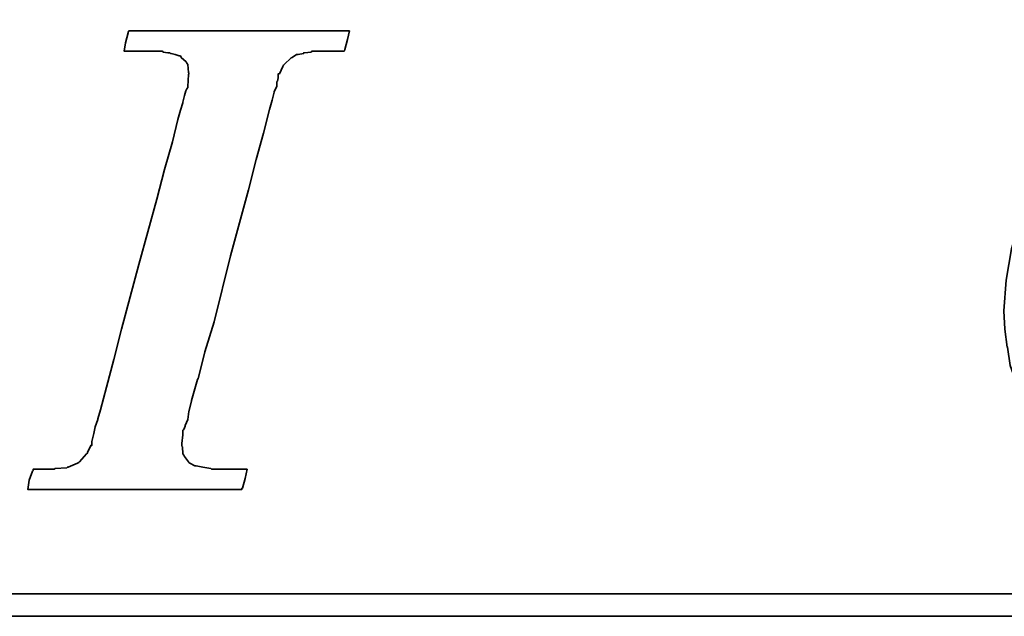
# Model space of a CAD drawing. Extents: x -276 to -48, y 63 to 198.
# Tile 31 of 48: x -106.23 to -102.71, y 124.05 to 126.18. Entities that reach past the tile are written whole.
import ezdxf

# ---------------------------------------------------------------- set-up
doc = ezdxf.new("R2010")
doc.units = 0
doc.header["$LTSCALE"] = 3
doc.header["$MEASUREMENT"] = 0
doc.layers.add('DIM', color=4, linetype='Continuous')
doc.layers.add('layer 1', color=7, linetype='Continuous')

# ---------------------------------------------------------------- blocks, each defined once
blk = doc.blocks.new('TBI MOTION logo(完整正式版)')
at = {"layer": 'layer 1', "color": 22, "lineweight": 35}
for points, knots in [([(-11.34375, -6.98375), (-11.34375, -6.98375), (-10.91375, -7.43875), (-10.91375, -7.43875), (-10.91375, -7.43875), (-10.91375, -7.43875), (-10.38625, -7.87125), (-10.38625, -7.87125), (-10.38625, -7.87125), (-10.38625, -7.87125), (-9.81125, -8.20375), (-9.81125, -8.20375), (-9.81125, -8.20375), (-9.81125, -8.20375), (-9.21125, -8.51875), (-9.21125, -8.51875), (-9.21125, -8.51875), (-9.21125, -8.51875), (-8.51625, -8.75875), (-8.51625, -8.75875), (-8.51625, -8.75875), (-8.51625, -8.75875), (-7.77125, -8.90375), (-7.77125, -8.90375), (-7.77125, -8.90375), (-7.77125, -8.90375), (-6.97875, -8.99875), (-6.97875, -8.99875), (-6.97875, -8.99875), (-6.97875, -8.99875), (-6.14125, -9.02375), (-6.14125, -9.02375), (-6.14125, -9.02375), (-6.14125, -9.02375), (-5.37125, -8.99875), (-5.37125, -8.99875), (-5.37125, -8.99875), (-5.37125, -8.99875), (-4.65375, -8.94875), (-4.65375, -8.94875), (-4.65375, -8.94875), (-4.65375, -8.94875), (-3.93375, -8.80625), (-3.93375, -8.80625), (-3.93375, -8.80625), (-3.93375, -8.80625), (-3.21375, -8.66375), (-3.21375, -8.66375), (-3.21375, -8.66375), (-3.21375, -8.66375), (-2.49375, -8.39875), (-2.49375, -8.39875), (-2.49375, -8.39875), (-2.49375, -8.39875), (-1.79875, -8.13375), (-1.79875, -8.13375), (-1.79875, -8.13375), (-1.79875, -8.13375), (-1.17375, -7.84375), (-1.17375, -7.84375), (-1.17375, -7.84375), (-1.17375, -7.84375), (-0.52375, -7.46375), (-0.52375, -7.46375), (-0.52375, -7.46375), (-0.52375, -7.46375), (0.10124, -7.07875), (0.10124, -7.07875), (0.10124, -7.07875), (0.10124, -7.07875), (0.67625, -6.62375), (0.67625, -6.62375), (0.67625, -6.62375), (0.67625, -6.62375), (1.24874, -6.14375), (1.24874, -6.14375), (1.24874, -6.14375), (1.24874, -6.14375), (1.72874, -5.64125), (1.72874, -5.64125), (1.72874, -5.64125), (1.72874, -5.64125), (2.18624, -5.06375), (2.18624, -5.06375), (2.18624, -5.06375), (2.18624, -5.06375), (2.61625, -4.48874), (2.61625, -4.48874), (2.61625, -4.48874), (2.61625, -4.48874), (3.00125, -3.83874), (3.00125, -3.83874), (3.00125, -3.83874), (3.00125, -3.83874), (3.36124, -3.21374), (3.36124, -3.21374), (3.36124, -3.21374), (3.36124, -3.21374), (3.84374, -1.99125), (3.84374, -1.99125), (3.84374, -1.99125), (3.84374, -1.99125), (4.22625, -0.81875), (4.22625, -0.81875), (4.22625, -0.81875), (4.22625, -0.81875), (4.39125, 0.45624), (4.39125, 0.45624), (4.39125, 0.45624), (4.39125, 0.45624), (4.48874, 1.70124), (4.48874, 1.70124), (4.48874, 1.70124), (4.48874, 1.70124), (4.43874, 2.44625), (4.43874, 2.44625), (4.43874, 2.44625), (4.43874, 2.44625), (4.36874, 3.14125), (4.36874, 3.14125), (4.36874, 3.14125), (4.36874, 3.14125), (4.25125, 3.81125), (4.25125, 3.81125), (4.25125, 3.81125), (4.25125, 3.81125), (4.03124, 4.41125), (4.03124, 4.41125), (4.03124, 4.41125), (4.03124, 4.41125), (3.74374, 5.01125), (3.74374, 5.01125), (3.74374, 5.01125), (3.74374, 5.01125), (3.43124, 5.58875), (3.43124, 5.58875), (3.43124, 5.58875), (3.43124, 5.58875), (3.02625, 6.09125), (3.02625, 6.09125), (3.02625, 6.09125), (3.02625, 6.09125), (2.59374, 6.54875), (2.59374, 6.54875), (2.59374, 6.54875), (2.59374, 6.54875), (2.09124, 6.98125), (2.09124, 6.98125), (2.09124, 6.98125), (2.09124, 6.98125), (1.56124, 7.36625), (1.56124, 7.36625), (1.56124, 7.36625), (1.56124, 7.36625), (0.98624, 7.67625), (0.98624, 7.67625), (0.98624, 7.67625), (0.98624, 7.67625), (0.38624, 7.96375), (0.38624, 7.96375), (0.38624, 7.96375), (0.38624, 7.96375), (-0.25875, 8.15625), (-0.25875, 8.15625), (-0.25875, 8.15625), (-0.25875, 8.15625), (-0.98125, 8.30125), (-0.98125, 8.30125), (-0.98125, 8.30125), (-0.98125, 8.30125), (-1.70124, 8.37125), (-1.70124, 8.37125), (-1.70124, 8.37125), (-1.70124, 8.37125), (-2.49375, 8.39624), (-2.49375, 8.39624), (-2.49375, 8.39624), (-2.49375, 8.39624), (-3.28625, 8.37125), (-3.28625, 8.37125), (-3.28625, 8.37125), (-3.28625, 8.37125), (-4.05125, 8.32125), (-4.05125, 8.32125), (-4.05125, 8.32125), (-4.05125, 8.32125), (-4.77375, 8.18125), (-4.77375, 8.18125), (-4.77375, 8.18125), (-4.77375, 8.18125), (-5.51625, 7.96375), (-5.51625, 7.96375), (-5.51625, 7.96375), (-5.51625, 7.96375), (-6.21125, 7.72625), (-6.21125, 7.72625), (-6.21125, 7.72625), (-6.21125, 7.72625), (-6.92875, 7.43625), (-6.92875, 7.43625), (-6.92875, 7.43625), (-6.92875, 7.43625), (-7.57875, 7.10125), (-7.57875, 7.10125), (-7.57875, 7.10125), (-7.57875, 7.10125), (-8.24875, 6.69125), (-8.24875, 6.69125), (-8.24875, 6.69125), (-8.24875, 6.69125), (-8.84875, 6.26125), (-8.84875, 6.26125), (-8.84875, 6.26125), (-8.84875, 6.26125), (-9.42625, 5.78125), (-9.42625, 5.78125), (-9.42625, 5.78125), (-9.42625, 5.78125), (-9.95375, 5.30125), (-9.95375, 5.30125), (-9.95375, 5.30125), (-9.95375, 5.30125), (-10.43375, 4.79624), (-10.43375, 4.79624), (-10.43375, 4.79624), (-10.43375, 4.79624), (-10.88875, 4.22125), (-10.88875, 4.22125), (-10.88875, 4.22125), (-10.88875, 4.22125), (-11.29875, 3.69375), (-11.29875, 3.69375), (-11.29875, 3.69375), (-11.29875, 3.69375), (-11.63375, 3.09125), (-11.63375, 3.09125), (-11.63375, 3.09125), (-11.63375, 3.09125), (-11.91875, 2.49625), (-11.91875, 2.49625), (-11.91875, 2.49625), (-11.91875, 2.49625), (-12.44875, 1.24625), (-12.44875, 1.24625), (-12.44875, 1.24625), (-12.44875, 1.24625), (-12.80875, 0.06874), (-12.80875, 0.06874), (-12.80875, 0.06874), (-12.80875, 0.06874), (-12.99875, -1.07875), (-12.99875, -1.07875), (-12.99875, -1.07875), (-12.99875, -1.07875), (-13.09375, -2.18375), (-13.09375, -2.18375), (-13.09375, -2.18375), (-13.09375, -2.18375), (-13.04875, -2.85375), (-13.04875, -2.85375), (-13.04875, -2.85375), (-13.04875, -2.85375), (-12.97375, -3.50375), (-12.97375, -3.50375), (-12.97375, -3.50375), (-12.97375, -3.50375), (-12.95375, -3.50375), (-12.95375, -3.50375), (-12.95375, -3.50375), (-12.95375, -3.50375), (-12.85375, -4.17375), (-12.85375, -4.17375), (-12.85375, -4.17375), (-12.85375, -4.17375), (-12.63875, -4.77624), (-12.63875, -4.77624), (-12.63875, -4.77624), (-12.63875, -4.77624), (-12.39875, -5.35125), (-12.39875, -5.35125), (-12.39875, -5.35125), (-12.39875, -5.35125), (-12.11375, -5.92875), (-12.11375, -5.92875), (-12.11375, -5.92875), (-12.11375, -5.92875), (-11.75375, -6.45375), (-11.75375, -6.45375), (-11.75375, -6.45375), (-11.75375, -6.45375), (-11.34375, -6.98375), (-11.34375, -6.98375)], [0, 0, 0, 0, 0.01369863, 0.01369863, 0.01369863, 0.01369863, 0.02739726, 0.02739726, 0.02739726, 0.02739726, 0.04109589, 0.04109589, 0.04109589, 0.04109589, 0.05479452, 0.05479452, 0.05479452, 0.05479452, 0.06849315, 0.06849315, 0.06849315, 0.06849315, 0.08219178, 0.08219178, 0.08219178, 0.08219178, 0.09589041, 0.09589041, 0.09589041, 0.09589041, 0.10958904, 0.10958904, 0.10958904, 0.10958904, 0.12328767, 0.12328767, 0.12328767, 0.12328767, 0.1369863, 0.1369863, 0.1369863, 0.1369863, 0.15068493, 0.15068493, 0.15068493, 0.15068493, 0.16438356, 0.16438356, 0.16438356, 0.16438356, 0.17808219, 0.17808219, 0.17808219, 0.17808219, 0.19178082, 0.19178082, 0.19178082, 0.19178082, 0.20547945, 0.20547945, 0.20547945, 0.20547945, 0.21917808, 0.21917808, 0.21917808, 0.21917808, 0.23287671, 0.23287671, 0.23287671, 0.23287671, 0.24657534, 0.24657534, 0.24657534, 0.24657534, 0.26027397, 0.26027397, 0.26027397, 0.26027397, 0.2739726, 0.2739726, 0.2739726, 0.2739726, 0.28767123, 0.28767123, 0.28767123, 0.28767123, 0.30136986, 0.30136986, 0.30136986, 0.30136986, 0.31506849, 0.31506849, 0.31506849, 0.31506849, 0.32876712, 0.32876712, 0.32876712, 0.32876712, 0.34246575, 0.34246575, 0.34246575, 0.34246575, 0.35616438, 0.35616438, 0.35616438, 0.35616438, 0.36986301, 0.36986301, 0.36986301, 0.36986301, 0.38356164, 0.38356164, 0.38356164, 0.38356164, 0.39726027, 0.39726027, 0.39726027, 0.39726027, 0.4109589, 0.4109589, 0.4109589, 0.4109589, 0.42465753, 0.42465753, 0.42465753, 0.42465753, 0.43835616, 0.43835616, 0.43835616, 0.43835616, 0.45205479, 0.45205479, 0.45205479, 0.45205479, 0.46575342, 0.46575342, 0.46575342, 0.46575342, 0.47945205, 0.47945205, 0.47945205, 0.47945205, 0.49315068, 0.49315068, 0.49315068, 0.49315068, 0.50684932, 0.50684932, 0.50684932, 0.50684932, 0.52054795, 0.52054795, 0.52054795, 0.52054795, 0.53424658, 0.53424658, 0.53424658, 0.53424658, 0.54794521, 0.54794521, 0.54794521, 0.54794521, 0.56164384, 0.56164384, 0.56164384, 0.56164384, 0.57534247, 0.57534247, 0.57534247, 0.57534247, 0.5890411, 0.5890411, 0.5890411, 0.5890411, 0.60273973, 0.60273973, 0.60273973, 0.60273973, 0.61643836, 0.61643836, 0.61643836, 0.61643836, 0.63013699, 0.63013699, 0.63013699, 0.63013699, 0.64383562, 0.64383562, 0.64383562, 0.64383562, 0.65753425, 0.65753425, 0.65753425, 0.65753425, 0.67123288, 0.67123288, 0.67123288, 0.67123288, 0.68493151, 0.68493151, 0.68493151, 0.68493151, 0.69863014, 0.69863014, 0.69863014, 0.69863014, 0.71232877, 0.71232877, 0.71232877, 0.71232877, 0.7260274, 0.7260274, 0.7260274, 0.7260274, 0.73972603, 0.73972603, 0.73972603, 0.73972603, 0.75342466, 0.75342466, 0.75342466, 0.75342466, 0.76712329, 0.76712329, 0.76712329, 0.76712329, 0.78082192, 0.78082192, 0.78082192, 0.78082192, 0.79452055, 0.79452055, 0.79452055, 0.79452055, 0.80821918, 0.80821918, 0.80821918, 0.80821918, 0.82191781, 0.82191781, 0.82191781, 0.82191781, 0.83561644, 0.83561644, 0.83561644, 0.83561644, 0.84931507, 0.84931507, 0.84931507, 0.84931507, 0.8630137, 0.8630137, 0.8630137, 0.8630137, 0.87671233, 0.87671233, 0.87671233, 0.87671233, 0.89041096, 0.89041096, 0.89041096, 0.89041096, 0.90410959, 0.90410959, 0.90410959, 0.90410959, 0.91780822, 0.91780822, 0.91780822, 0.91780822, 0.93150685, 0.93150685, 0.93150685, 0.93150685, 0.94520548, 0.94520548, 0.94520548, 0.94520548, 0.95890411, 0.95890411, 0.95890411, 0.95890411, 0.97260274, 0.97260274, 0.97260274, 0.97260274, 0.98630137, 0.98630137, 0.98630137, 0.98630137, 1, 1, 1, 1]), ([(-40.59125, -7.94375), (-40.59125, -7.94375), (-40.97375, -7.94375), (-40.97375, -7.94375), (-40.97375, -7.94375), (-40.97375, -7.94375), (-41.38125, -7.94375), (-41.38125, -7.94375), (-41.38125, -7.94375), (-41.38125, -7.94375), (-41.54875, -7.94375), (-41.54875, -7.94375), (-41.54875, -7.94375), (-41.54875, -7.94375), (-41.59875, -7.94375), (-41.59875, -7.94375), (-41.59875, -7.94375), (-41.59875, -7.94375), (-41.88375, -7.94375), (-41.88375, -7.94375), (-41.88375, -7.94375), (-41.88375, -7.94375), (-41.90875, -7.91875), (-41.90875, -7.91875), (-41.90875, -7.91875), (-41.90875, -7.91875), (-42.19875, -7.87125), (-42.19875, -7.87125), (-42.19875, -7.87125), (-42.19875, -7.87125), (-42.43875, -7.82375), (-42.43875, -7.82375), (-42.43875, -7.82375), (-42.43875, -7.82375), (-42.45875, -7.82375), (-42.45875, -7.82375), (-42.45875, -7.82375), (-42.45875, -7.82375), (-42.48625, -7.82375), (-42.48625, -7.82375), (-42.48625, -7.82375), (-42.48625, -7.82375), (-42.67625, -7.72375), (-42.67625, -7.72375), (-42.67625, -7.72375), (-42.67625, -7.72375), (-42.70125, -7.70375), (-42.70125, -7.70375), (-42.70125, -7.70375), (-42.70125, -7.70375), (-42.72375, -7.67875), (-42.72375, -7.67875), (-42.72375, -7.67875), (-42.72375, -7.67875), (-42.86875, -7.48875), (-42.86875, -7.48875), (-42.86875, -7.48875), (-42.86875, -7.48875), (-42.89375, -7.43875), (-42.89375, -7.43875), (-42.89375, -7.43875), (-42.89375, -7.43875), (-42.91875, -7.38875), (-42.91875, -7.38875), (-42.91875, -7.38875), (-42.91875, -7.38875), (-42.93875, -7.12875), (-42.93875, -7.12875), (-42.93875, -7.12875), (-42.93875, -7.12875), (-42.96375, -7.10375), (-42.96375, -7.10375), (-42.96375, -7.10375), (-42.96375, -7.10375), (-42.96375, -7.05375), (-42.96375, -7.05375), (-42.96375, -7.05375), (-42.96375, -7.05375), (-42.96375, -7.00875), (-42.96375, -7.00875), (-42.96375, -7.00875), (-42.96375, -7.00875), (-42.91875, -6.69625), (-42.91875, -6.69625), (-42.91875, -6.69625), (-42.91875, -6.69625), (-42.91875, -6.62375), (-42.91875, -6.62375), (-42.91875, -6.62375), (-42.91875, -6.62375), (-42.91875, -6.59625), (-42.91875, -6.59625), (-42.91875, -6.59625), (-42.91875, -6.59625), (-42.91875, -6.57375), (-42.91875, -6.57375), (-42.91875, -6.57375), (-42.91875, -6.57375), (-42.91875, -6.52875), (-42.91875, -6.52875), (-42.91875, -6.52875), (-42.91875, -6.52875), (-42.89375, -6.50375), (-42.89375, -6.50375), (-42.89375, -6.50375), (-42.89375, -6.50375), (-42.84375, -6.38375), (-42.84375, -6.38375), (-42.84375, -6.38375), (-42.84375, -6.38375), (-42.84375, -6.35875), (-42.84375, -6.35875), (-42.84375, -6.35875), (-42.84375, -6.35875), (-42.74625, -6.14375), (-42.74625, -6.14375), (-42.74625, -6.14375), (-42.74625, -6.14375), (-42.70125, -5.85375), (-42.70125, -5.85375), (-42.70125, -5.85375), (-42.70125, -5.85375), (-42.60375, -5.47125), (-42.60375, -5.47125), (-42.60375, -5.47125), (-42.60375, -5.47125), (-42.60375, -5.44875), (-42.60375, -5.44875), (-42.60375, -5.44875), (-42.60375, -5.44875), (-42.38875, -4.67875), (-42.38875, -4.67875), (-42.38875, -4.67875), (-42.38875, -4.67875), (-42.36375, -4.65375), (-42.36375, -4.65375), (-42.36375, -4.65375), (-42.36375, -4.65375), (-42.12375, -3.69625), (-42.12375, -3.69625), (-42.12375, -3.69625), (-42.12375, -3.69625), (-42.12375, -3.67374), (-42.12375, -3.67374), (-42.12375, -3.67374), (-42.12375, -3.67374), (-41.78875, -2.59374), (-41.78875, -2.59374), (-41.78875, -2.59374), (-41.78875, -2.59374), (-41.18875, -0.19375), (-41.18875, -0.19375), (-41.18875, -0.19375), (-41.18875, -0.19375), (-40.54375, 2.20624), (-40.54375, 2.20624), (-40.54375, 2.20624), (-40.54375, 2.20624), (-40.25375, 3.30875), (-40.25375, 3.30875), (-40.25375, 3.30875), (-40.25375, 3.30875), (-39.98875, 4.27125), (-39.98875, 4.27125), (-39.98875, 4.27125), (-39.98875, 4.27125), (-39.77375, 5.13125), (-39.77375, 5.13125), (-39.77375, 5.13125), (-39.77375, 5.13125), (-39.67875, 5.47125), (-39.67875, 5.47125), (-39.67875, 5.47125), (-39.67875, 5.47125), (-39.60375, 5.75625), (-39.60375, 5.75625), (-39.60375, 5.75625), (-39.60375, 5.75625), (-39.60375, 5.78125), (-39.60375, 5.78125), (-39.60375, 5.78125), (-39.60375, 5.78125), (-39.50875, 5.97125), (-39.50875, 5.97125), (-39.50875, 5.97125), (-39.50875, 5.97125), (-39.50875, 6.13875), (-39.50875, 6.13875), (-39.50875, 6.13875), (-39.50875, 6.13875), (-39.48625, 6.16625), (-39.48625, 6.16625), (-39.48625, 6.16625), (-39.48625, 6.16625), (-39.46125, 6.28625), (-39.46125, 6.28625), (-39.46125, 6.28625), (-39.46125, 6.28625), (-39.46125, 6.42625), (-39.46125, 6.42625), (-39.46125, 6.42625), (-39.46125, 6.42625), (-39.41375, 6.42625), (-39.41375, 6.42625), (-39.41375, 6.42625), (-39.41375, 6.42625), (-39.29375, 6.69125), (-39.29375, 6.69125), (-39.29375, 6.69125), (-39.29375, 6.69125), (-39.26875, 6.74125), (-39.26875, 6.74125), (-39.26875, 6.74125), (-39.26875, 6.74125), (-39.24375, 6.76625), (-39.24375, 6.76625), (-39.24375, 6.76625), (-39.24375, 6.76625), (-38.98375, 7.00624), (-38.98375, 7.00624), (-38.98375, 7.00624), (-38.98375, 7.00624), (-38.95625, 7.02624), (-38.95625, 7.02624), (-38.95625, 7.02624), (-38.95625, 7.02624), (-38.78875, 7.12624), (-38.78875, 7.12624), (-38.78875, 7.12624), (-38.78875, 7.12624), (-38.76375, 7.12624), (-38.76375, 7.12624), (-38.76375, 7.12624), (-38.76375, 7.12624), (-38.74375, 7.12624), (-38.74375, 7.12624), (-38.74375, 7.12624), (-38.74375, 7.12624), (-38.52875, 7.17125), (-38.52875, 7.17125), (-38.52875, 7.17125), (-38.52875, 7.17125), (-38.52875, 7.19624), (-38.52875, 7.19624), (-38.52875, 7.19624), (-38.52875, 7.19624), (-38.50375, 7.19624), (-38.50375, 7.19624), (-38.50375, 7.19624), (-38.50375, 7.19624), (-38.26125, 7.21875), (-38.26125, 7.21875), (-38.26125, 7.21875), (-38.26125, 7.21875), (-38.23875, 7.24624), (-38.23875, 7.24624), (-38.23875, 7.24624), (-38.23875, 7.24624), (-38.21625, 7.24624), (-38.21625, 7.24624), (-38.21625, 7.24624), (-38.21625, 7.24624), (-38.18875, 7.24624), (-38.18875, 7.24624), (-38.18875, 7.24624), (-38.18875, 7.24624), (-37.90375, 7.24624), (-37.90375, 7.24624), (-37.90375, 7.24624), (-37.90375, 7.24624), (-37.85375, 7.24624), (-37.85375, 7.24624), (-37.85375, 7.24624), (-37.85375, 7.24624), (-37.75875, 7.24624), (-37.75875, 7.24624), (-37.75875, 7.24624), (-37.75875, 7.24624), (-37.42375, 7.24624), (-37.42375, 7.24624), (-37.42375, 7.24624), (-37.42375, 7.24624), (-37.08875, 7.24624), (-37.08875, 7.24624), (-37.08875, 7.24624), (-37.08875, 7.24624), (-37.06375, 7.24624), (-37.06375, 7.24624), (-37.06375, 7.24624), (-37.06375, 7.24624), (-37.06375, 7.26624), (-37.06375, 7.26624), (-37.06375, 7.26624), (-37.06375, 7.26624), (-37.03875, 7.29125), (-37.03875, 7.29125), (-37.03875, 7.29125), (-37.03875, 7.29125), (-37.03875, 7.31625), (-37.03875, 7.31625), (-37.03875, 7.31625), (-37.03875, 7.31625), (-36.94125, 7.67625), (-36.94125, 7.67625), (-36.94125, 7.67625), (-36.94125, 7.67625), (-36.86875, 7.98625), (-36.86875, 7.98625), (-36.86875, 7.98625), (-36.86875, 7.98625), (-36.98875, 7.98625), (-36.98875, 7.98625), (-36.98875, 7.98625), (-36.98875, 7.98625), (-37.42375, 7.98625), (-37.42375, 7.98625), (-37.42375, 7.98625), (-37.42375, 7.98625), (-37.94875, 7.98625), (-37.94875, 7.98625), (-37.94875, 7.98625), (-37.94875, 7.98625), (-38.57375, 7.98625), (-38.57375, 7.98625), (-38.57375, 7.98625), (-38.57375, 7.98625), (-39.29375, 7.98625), (-39.29375, 7.98625), (-39.29375, 7.98625), (-39.29375, 7.98625), (-40.82875, 7.98625), (-40.82875, 7.98625), (-40.82875, 7.98625), (-40.82875, 7.98625), (-42.36375, 7.98625), (-42.36375, 7.98625), (-42.36375, 7.98625), (-42.36375, 7.98625), (-43.08375, 7.98625), (-43.08375, 7.98625), (-43.08375, 7.98625), (-43.08375, 7.98625), (-43.70875, 7.98625), (-43.70875, 7.98625), (-43.70875, 7.98625), (-43.70875, 7.98625), (-44.23375, 7.98625), (-44.23375, 7.98625), (-44.23375, 7.98625), (-44.23375, 7.98625), (-44.66875, 7.98625), (-44.66875, 7.98625), (-44.66875, 7.98625), (-44.66875, 7.98625), (-44.88375, 7.98625), (-44.88375, 7.98625), (-44.88375, 7.98625), (-44.88375, 7.98625), (-44.90875, 7.94125), (-44.90875, 7.94125), (-44.90875, 7.94125), (-44.90875, 7.94125), (-44.90875, 7.91625), (-44.90875, 7.91625), (-44.90875, 7.91625), (-44.90875, 7.91625), (-45.00375, 7.55625), (-45.00375, 7.55625), (-45.00375, 7.55625), (-45.00375, 7.55625), (-45.05375, 7.24624), (-45.05375, 7.24624), (-45.05375, 7.24624), (-45.05375, 7.24624), (-44.61875, 7.24624), (-44.61875, 7.24624), (-44.61875, 7.24624), (-44.61875, 7.24624), (-44.11375, 7.24624), (-44.11375, 7.24624), (-44.11375, 7.24624), (-44.11375, 7.24624), (-43.99375, 7.24624), (-43.99375, 7.24624), (-43.99375, 7.24624), (-43.99375, 7.24624), (-43.94625, 7.24624), (-43.94625, 7.24624), (-43.94625, 7.24624), (-43.94625, 7.24624), (-43.92374, 7.24624), (-43.92374, 7.24624), (-43.92374, 7.24624), (-43.92374, 7.24624), (-43.65875, 7.24624), (-43.65875, 7.24624), (-43.65875, 7.24624), (-43.65875, 7.24624), (-43.63875, 7.21875), (-43.63875, 7.21875), (-43.63875, 7.21875), (-43.63875, 7.21875), (-43.46875, 7.19624), (-43.46875, 7.19624), (-43.46875, 7.19624), (-43.46875, 7.19624), (-43.39875, 7.19624), (-43.39875, 7.19624), (-43.39875, 7.19624), (-43.39875, 7.19624), (-43.37125, 7.17125), (-43.37125, 7.17125), (-43.37125, 7.17125), (-43.37125, 7.17125), (-43.34875, 7.17125), (-43.34875, 7.17125), (-43.34875, 7.17125), (-43.34875, 7.17125), (-43.20375, 7.12624), (-43.20375, 7.12624), (-43.20375, 7.12624), (-43.20375, 7.12624), (-43.05875, 7.07624), (-43.05875, 7.07624), (-43.05875, 7.07624), (-43.05875, 7.07624), (-43.01375, 7.07624), (-43.01375, 7.07624), (-43.01375, 7.07624), (-43.01375, 7.07624), (-42.98875, 7.02624), (-42.98875, 7.02624), (-42.98875, 7.02624), (-42.98875, 7.02624), (-42.79875, 6.86125), (-42.79875, 6.86125), (-42.79875, 6.86125), (-42.79875, 6.86125), (-42.77375, 6.81125), (-42.77375, 6.81125), (-42.77375, 6.81125), (-42.77375, 6.81125), (-42.74625, 6.76625), (-42.74625, 6.76625), (-42.74625, 6.76625), (-42.74625, 6.76625), (-42.72375, 6.47625), (-42.72375, 6.47625), (-42.72375, 6.47625), (-42.72375, 6.47625), (-42.70125, 6.45124), (-42.70125, 6.45124), (-42.70125, 6.45124), (-42.70125, 6.45124), (-42.70125, 6.42625), (-42.70125, 6.42625), (-42.70125, 6.42625), (-42.70125, 6.42625), (-42.72375, 6.40625), (-42.72375, 6.40625), (-42.72375, 6.40625), (-42.72375, 6.40625), (-42.74625, 5.97125), (-42.74625, 5.97125), (-42.74625, 5.97125), (-42.74625, 5.97125), (-42.74625, 5.94625), (-42.74625, 5.94625), (-42.74625, 5.94625), (-42.74625, 5.94625), (-42.74625, 5.92625), (-42.74625, 5.92625), (-42.74625, 5.92625), (-42.74625, 5.92625), (-42.77375, 5.87625), (-42.77375, 5.87625), (-42.77375, 5.87625), (-42.77375, 5.87625), (-42.81875, 5.80625), (-42.81875, 5.80625), (-42.81875, 5.80625), (-42.81875, 5.80625), (-42.86875, 5.63625), (-42.86875, 5.63625), (-42.86875, 5.63625), (-42.86875, 5.63625), (-42.91875, 5.39625), (-42.91875, 5.39625), (-42.91875, 5.39625), (-42.91875, 5.39625), (-42.91875, 5.37124), (-42.91875, 5.37124), (-42.91875, 5.37124), (-42.91875, 5.37124), (-43.01375, 5.10874), (-43.01375, 5.10874), (-43.01375, 5.10874), (-43.01375, 5.10874), (-43.10875, 4.77124), (-43.10875, 4.77124), (-43.10875, 4.77124), (-43.10875, 4.77124), (-43.29875, 3.95625), (-43.29875, 3.95625), (-43.29875, 3.95625), (-43.29875, 3.95625), (-43.58875, 2.95125), (-43.58875, 2.95125), (-43.58875, 2.95125), (-43.58875, 2.95125), (-43.87375, 1.87125), (-43.87375, 1.87125), (-43.87375, 1.87125), (-43.87375, 1.87125), (-44.52625, -0.50374), (-44.52625, -0.50374), (-44.52625, -0.50374), (-44.52625, -0.50374), (-45.14875, -2.85375), (-45.14875, -2.85375), (-45.14875, -2.85375), (-45.14875, -2.85375), (-45.43375, -3.95875), (-45.43375, -3.95875), (-45.43375, -3.95875), (-45.43375, -3.95875), (-45.69875, -4.96875), (-45.69875, -4.96875), (-45.69875, -4.96875), (-45.69875, -4.96875), (-45.91375, -5.78375), (-45.91375, -5.78375), (-45.91375, -5.78375), (-45.91375, -5.78375), (-46.01375, -6.11875), (-46.01375, -6.11875), (-46.01375, -6.11875), (-46.01375, -6.11875), (-46.01375, -6.14375), (-46.01375, -6.14375), (-46.01375, -6.14375), (-46.01375, -6.14375), (-46.10875, -6.40875), (-46.10875, -6.40875), (-46.10875, -6.40875), (-46.10875, -6.40875), (-46.15375, -6.64875), (-46.15375, -6.64875), (-46.15375, -6.64875), (-46.15375, -6.64875), (-46.20375, -6.83875), (-46.20375, -6.83875), (-46.20375, -6.83875), (-46.20375, -6.83875), (-46.22875, -6.93375), (-46.22875, -6.93375), (-46.22875, -6.93375), (-46.22875, -6.93375), (-46.22875, -7.07875), (-46.22875, -7.07875), (-46.22875, -7.07875), (-46.22875, -7.07875), (-46.27375, -7.07875), (-46.27375, -7.07875), (-46.27375, -7.07875), (-46.27375, -7.07875), (-46.39375, -7.34375), (-46.39375, -7.34375), (-46.39375, -7.34375), (-46.39375, -7.34375), (-46.39375, -7.36875), (-46.39375, -7.36875), (-46.39375, -7.36875), (-46.39375, -7.36875), (-46.42125, -7.38875), (-46.42125, -7.38875), (-46.42125, -7.38875), (-46.42125, -7.38875), (-46.68375, -7.67875), (-46.68375, -7.67875), (-46.68375, -7.67875), (-46.68375, -7.67875), (-46.70875, -7.70375), (-46.70875, -7.70375), (-46.70875, -7.70375), (-46.70875, -7.70375), (-46.75375, -7.72375), (-46.75375, -7.72375), (-46.75375, -7.72375), (-46.75375, -7.72375), (-47.08875, -7.87125), (-47.08875, -7.87125), (-47.08875, -7.87125), (-47.08875, -7.87125), (-47.11625, -7.87125), (-47.11625, -7.87125), (-47.11625, -7.87125), (-47.11625, -7.87125), (-47.13875, -7.89375), (-47.13875, -7.89375), (-47.13875, -7.89375), (-47.13875, -7.89375), (-47.56875, -7.91875), (-47.56875, -7.91875), (-47.56875, -7.91875), (-47.56875, -7.91875), (-47.59625, -7.94375), (-47.59625, -7.94375), (-47.59625, -7.94375), (-47.59625, -7.94375), (-47.64375, -7.94375), (-47.64375, -7.94375), (-47.64375, -7.94375), (-47.64375, -7.94375), (-47.73625, -7.94375), (-47.73625, -7.94375), (-47.73625, -7.94375), (-47.73625, -7.94375), (-48.07375, -7.94375), (-48.07375, -7.94375), (-48.07375, -7.94375), (-48.07375, -7.94375), (-48.36125, -7.94375), (-48.36125, -7.94375), (-48.36125, -7.94375), (-48.36125, -7.94375), (-48.36125, -7.96625), (-48.36125, -7.96625), (-48.36125, -7.96625), (-48.36125, -7.96625), (-48.36125, -7.99125), (-48.36125, -7.99125), (-48.36125, -7.99125), (-48.36125, -7.99125), (-48.38875, -8.01375), (-48.38875, -8.01375), (-48.38875, -8.01375), (-48.38875, -8.01375), (-48.50875, -8.34875), (-48.50875, -8.34875), (-48.50875, -8.34875), (-48.50875, -8.34875), (-48.55375, -8.68625), (-48.55375, -8.68625), (-48.55375, -8.68625), (-48.55375, -8.68625), (-48.45875, -8.68625), (-48.45875, -8.68625), (-48.45875, -8.68625), (-48.45875, -8.68625), (-48.07375, -8.68625), (-48.07375, -8.68625), (-48.07375, -8.68625), (-48.07375, -8.68625), (-47.52375, -8.68625), (-47.52375, -8.68625), (-47.52375, -8.68625), (-47.52375, -8.68625), (-46.92375, -8.68625), (-46.92375, -8.68625), (-46.92375, -8.68625), (-46.92375, -8.68625), (-46.25375, -8.68625), (-46.25375, -8.68625), (-46.25375, -8.68625), (-46.25375, -8.68625), (-46.20375, -8.68625), (-46.20375, -8.68625), (-46.20375, -8.68625), (-46.20375, -8.68625), (-44.71375, -8.68625), (-44.71375, -8.68625), (-44.71375, -8.68625), (-44.71375, -8.68625), (-43.22875, -8.68625), (-43.22875, -8.68625), (-43.22875, -8.68625), (-43.22875, -8.68625), (-42.55875, -8.68625), (-42.55875, -8.68625), (-42.55875, -8.68625), (-42.55875, -8.68625), (-42.50875, -8.68625), (-42.50875, -8.68625), (-42.50875, -8.68625), (-42.50875, -8.68625), (-41.93375, -8.68625), (-41.93375, -8.68625), (-41.93375, -8.68625), (-41.93375, -8.68625), (-41.38125, -8.68625), (-41.38125, -8.68625), (-41.38125, -8.68625), (-41.38125, -8.68625), (-40.97375, -8.68625), (-40.97375, -8.68625), (-40.97375, -8.68625), (-40.97375, -8.68625), (-40.78125, -8.68625), (-40.78125, -8.68625), (-40.78125, -8.68625), (-40.78125, -8.68625), (-40.78125, -8.63875), (-40.78125, -8.63875), (-40.78125, -8.63875), (-40.78125, -8.63875), (-40.75875, -8.63875), (-40.75875, -8.63875), (-40.75875, -8.63875), (-40.75875, -8.63875), (-40.66375, -8.27875), (-40.66375, -8.27875), (-40.66375, -8.27875), (-40.66375, -8.27875), (-40.59125, -7.94375), (-40.59125, -7.94375)], [0, 0, 0, 0, 0.00558659, 0.00558659, 0.00558659, 0.00558659, 0.01117318, 0.01117318, 0.01117318, 0.01117318, 0.01675978, 0.01675978, 0.01675978, 0.01675978, 0.02234637, 0.02234637, 0.02234637, 0.02234637, 0.02793296, 0.02793296, 0.02793296, 0.02793296, 0.03351955, 0.03351955, 0.03351955, 0.03351955, 0.03910615, 0.03910615, 0.03910615, 0.03910615, 0.04469274, 0.04469274, 0.04469274, 0.04469274, 0.05027933, 0.05027933, 0.05027933, 0.05027933, 0.05586592, 0.05586592, 0.05586592, 0.05586592, 0.06145251, 0.06145251, 0.06145251, 0.06145251, 0.06703911, 0.06703911, 0.06703911, 0.06703911, 0.0726257, 0.0726257, 0.0726257, 0.0726257, 0.07821229, 0.07821229, 0.07821229, 0.07821229, 0.08379888, 0.08379888, 0.08379888, 0.08379888, 0.08938547, 0.08938547, 0.08938547, 0.08938547, 0.09497207, 0.09497207, 0.09497207, 0.09497207, 0.10055866, 0.10055866, 0.10055866, 0.10055866, 0.10614525, 0.10614525, 0.10614525, 0.10614525, 0.11173184, 0.11173184, 0.11173184, 0.11173184, 0.11731844, 0.11731844, 0.11731844, 0.11731844, 0.12290503, 0.12290503, 0.12290503, 0.12290503, 0.12849162, 0.12849162, 0.12849162, 0.12849162, 0.13407821, 0.13407821, 0.13407821, 0.13407821, 0.1396648, 0.1396648, 0.1396648, 0.1396648, 0.1452514, 0.1452514, 0.1452514, 0.1452514, 0.15083799, 0.15083799, 0.15083799, 0.15083799, 0.15642458, 0.15642458, 0.15642458, 0.15642458, 0.16201117, 0.16201117, 0.16201117, 0.16201117, 0.16759777, 0.16759777, 0.16759777, 0.16759777, 0.17318436, 0.17318436, 0.17318436, 0.17318436, 0.17877095, 0.17877095, 0.17877095, 0.17877095, 0.18435754, 0.18435754, 0.18435754, 0.18435754, 0.18994413, 0.18994413, 0.18994413, 0.18994413, 0.19553073, 0.19553073, 0.19553073, 0.19553073, 0.20111732, 0.20111732, 0.20111732, 0.20111732, 0.20670391, 0.20670391, 0.20670391, 0.20670391, 0.2122905, 0.2122905, 0.2122905, 0.2122905, 0.21787709, 0.21787709, 0.21787709, 0.21787709, 0.22346369, 0.22346369, 0.22346369, 0.22346369, 0.22905028, 0.22905028, 0.22905028, 0.22905028, 0.23463687, 0.23463687, 0.23463687, 0.23463687, 0.24022346, 0.24022346, 0.24022346, 0.24022346, 0.24581006, 0.24581006, 0.24581006, 0.24581006, 0.25139665, 0.25139665, 0.25139665, 0.25139665, 0.25698324, 0.25698324, 0.25698324, 0.25698324, 0.26256983, 0.26256983, 0.26256983, 0.26256983, 0.26815642, 0.26815642, 0.26815642, 0.26815642, 0.27374302, 0.27374302, 0.27374302, 0.27374302, 0.27932961, 0.27932961, 0.27932961, 0.27932961, 0.2849162, 0.2849162, 0.2849162, 0.2849162, 0.29050279, 0.29050279, 0.29050279, 0.29050279, 0.29608939, 0.29608939, 0.29608939, 0.29608939, 0.30167598, 0.30167598, 0.30167598, 0.30167598, 0.30726257, 0.30726257, 0.30726257, 0.30726257, 0.31284916, 0.31284916, 0.31284916, 0.31284916, 0.31843575, 0.31843575, 0.31843575, 0.31843575, 0.32402235, 0.32402235, 0.32402235, 0.32402235, 0.32960894, 0.32960894, 0.32960894, 0.32960894, 0.33519553, 0.33519553, 0.33519553, 0.33519553, 0.34078212, 0.34078212, 0.34078212, 0.34078212, 0.34636872, 0.34636872, 0.34636872, 0.34636872, 0.35195531, 0.35195531, 0.35195531, 0.35195531, 0.3575419, 0.3575419, 0.3575419, 0.3575419, 0.36312849, 0.36312849, 0.36312849, 0.36312849, 0.36871508, 0.36871508, 0.36871508, 0.36871508, 0.37430168, 0.37430168, 0.37430168, 0.37430168, 0.37988827, 0.37988827, 0.37988827, 0.37988827, 0.38547486, 0.38547486, 0.38547486, 0.38547486, 0.39106145, 0.39106145, 0.39106145, 0.39106145, 0.39664804, 0.39664804, 0.39664804, 0.39664804, 0.40223464, 0.40223464, 0.40223464, 0.40223464, 0.40782123, 0.40782123, 0.40782123, 0.40782123, 0.41340782, 0.41340782, 0.41340782, 0.41340782, 0.41899441, 0.41899441, 0.41899441, 0.41899441, 0.42458101, 0.42458101, 0.42458101, 0.42458101, 0.4301676, 0.4301676, 0.4301676, 0.4301676, 0.43575419, 0.43575419, 0.43575419, 0.43575419, 0.44134078, 0.44134078, 0.44134078, 0.44134078, 0.44692737, 0.44692737, 0.44692737, 0.44692737, 0.45251397, 0.45251397, 0.45251397, 0.45251397, 0.45810056, 0.45810056, 0.45810056, 0.45810056, 0.46368715, 0.46368715, 0.46368715, 0.46368715, 0.46927374, 0.46927374, 0.46927374, 0.46927374, 0.47486034, 0.47486034, 0.47486034, 0.47486034, 0.48044693, 0.48044693, 0.48044693, 0.48044693, 0.48603352, 0.48603352, 0.48603352, 0.48603352, 0.49162011, 0.49162011, 0.49162011, 0.49162011, 0.4972067, 0.4972067, 0.4972067, 0.4972067, 0.5027933, 0.5027933, 0.5027933, 0.5027933, 0.50837989, 0.50837989, 0.50837989, 0.50837989, 0.51396648, 0.51396648, 0.51396648, 0.51396648, 0.51955307, 0.51955307, 0.51955307, 0.51955307, 0.52513966, 0.52513966, 0.52513966, 0.52513966, 0.53072626, 0.53072626, 0.53072626, 0.53072626, 0.53631285, 0.53631285, 0.53631285, 0.53631285, 0.54189944, 0.54189944, 0.54189944, 0.54189944, 0.54748603, 0.54748603, 0.54748603, 0.54748603, 0.55307263, 0.55307263, 0.55307263, 0.55307263, 0.55865922, 0.55865922, 0.55865922, 0.55865922, 0.56424581, 0.56424581, 0.56424581, 0.56424581, 0.5698324, 0.5698324, 0.5698324, 0.5698324, 0.57541899, 0.57541899, 0.57541899, 0.57541899, 0.58100559, 0.58100559, 0.58100559, 0.58100559, 0.58659218, 0.58659218, 0.58659218, 0.58659218, 0.59217877, 0.59217877, 0.59217877, 0.59217877, 0.59776536, 0.59776536, 0.59776536, 0.59776536, 0.60335196, 0.60335196, 0.60335196, 0.60335196, 0.60893855, 0.60893855, 0.60893855, 0.60893855, 0.61452514, 0.61452514, 0.61452514, 0.61452514, 0.62011173, 0.62011173, 0.62011173, 0.62011173, 0.62569832, 0.62569832, 0.62569832, 0.62569832, 0.63128492, 0.63128492, 0.63128492, 0.63128492, 0.63687151, 0.63687151, 0.63687151, 0.63687151, 0.6424581, 0.6424581, 0.6424581, 0.6424581, 0.64804469, 0.64804469, 0.64804469, 0.64804469, 0.65363128, 0.65363128, 0.65363128, 0.65363128, 0.65921788, 0.65921788, 0.65921788, 0.65921788, 0.66480447, 0.66480447, 0.66480447, 0.66480447, 0.67039106, 0.67039106, 0.67039106, 0.67039106, 0.67597765, 0.67597765, 0.67597765, 0.67597765, 0.68156425, 0.68156425, 0.68156425, 0.68156425, 0.68715084, 0.68715084, 0.68715084, 0.68715084, 0.69273743, 0.69273743, 0.69273743, 0.69273743, 0.69832402, 0.69832402, 0.69832402, 0.69832402, 0.70391061, 0.70391061, 0.70391061, 0.70391061, 0.70949721, 0.70949721, 0.70949721, 0.70949721, 0.7150838, 0.7150838, 0.7150838, 0.7150838, 0.72067039, 0.72067039, 0.72067039, 0.72067039, 0.72625698, 0.72625698, 0.72625698, 0.72625698, 0.73184358, 0.73184358, 0.73184358, 0.73184358, 0.73743017, 0.73743017, 0.73743017, 0.73743017, 0.74301676, 0.74301676, 0.74301676, 0.74301676, 0.74860335, 0.74860335, 0.74860335, 0.74860335, 0.75418994, 0.75418994, 0.75418994, 0.75418994, 0.75977654, 0.75977654, 0.75977654, 0.75977654, 0.76536313, 0.76536313, 0.76536313, 0.76536313, 0.77094972, 0.77094972, 0.77094972, 0.77094972, 0.77653631, 0.77653631, 0.77653631, 0.77653631, 0.78212291, 0.78212291, 0.78212291, 0.78212291, 0.7877095, 0.7877095, 0.7877095, 0.7877095, 0.79329609, 0.79329609, 0.79329609, 0.79329609, 0.79888268, 0.79888268, 0.79888268, 0.79888268, 0.80446927, 0.80446927, 0.80446927, 0.80446927, 0.81005587, 0.81005587, 0.81005587, 0.81005587, 0.81564246, 0.81564246, 0.81564246, 0.81564246, 0.82122905, 0.82122905, 0.82122905, 0.82122905, 0.82681564, 0.82681564, 0.82681564, 0.82681564, 0.83240223, 0.83240223, 0.83240223, 0.83240223, 0.83798883, 0.83798883, 0.83798883, 0.83798883, 0.84357542, 0.84357542, 0.84357542, 0.84357542, 0.84916201, 0.84916201, 0.84916201, 0.84916201, 0.8547486, 0.8547486, 0.8547486, 0.8547486, 0.8603352, 0.8603352, 0.8603352, 0.8603352, 0.86592179, 0.86592179, 0.86592179, 0.86592179, 0.87150838, 0.87150838, 0.87150838, 0.87150838, 0.87709497, 0.87709497, 0.87709497, 0.87709497, 0.88268156, 0.88268156, 0.88268156, 0.88268156, 0.88826816, 0.88826816, 0.88826816, 0.88826816, 0.89385475, 0.89385475, 0.89385475, 0.89385475, 0.89944134, 0.89944134, 0.89944134, 0.89944134, 0.90502793, 0.90502793, 0.90502793, 0.90502793, 0.91061453, 0.91061453, 0.91061453, 0.91061453, 0.91620112, 0.91620112, 0.91620112, 0.91620112, 0.92178771, 0.92178771, 0.92178771, 0.92178771, 0.9273743, 0.9273743, 0.9273743, 0.9273743, 0.93296089, 0.93296089, 0.93296089, 0.93296089, 0.93854749, 0.93854749, 0.93854749, 0.93854749, 0.94413408, 0.94413408, 0.94413408, 0.94413408, 0.94972067, 0.94972067, 0.94972067, 0.94972067, 0.95530726, 0.95530726, 0.95530726, 0.95530726, 0.96089385, 0.96089385, 0.96089385, 0.96089385, 0.96648045, 0.96648045, 0.96648045, 0.96648045, 0.97206704, 0.97206704, 0.97206704, 0.97206704, 0.97765363, 0.97765363, 0.97765363, 0.97765363, 0.98324022, 0.98324022, 0.98324022, 0.98324022, 0.98882682, 0.98882682, 0.98882682, 0.98882682, 0.99441341, 0.99441341, 0.99441341, 0.99441341, 1, 1, 1, 1]), ([(75.90875, -9.47875), (75.90875, -9.47875), (75.90875, -12.28625), (75.90875, -12.28625), (75.90875, -12.28625), (75.90875, -12.28625), (75.90875, -12.47875), (75.90875, -12.47875), (75.90875, -12.47875), (75.90875, -12.47875), (75.71625, -12.47875), (75.71625, -12.47875), (75.71625, -12.47875), (75.71625, -12.47875), (-88.32875, -12.47875), (-88.32875, -12.47875), (-88.32875, -12.47875), (-88.32875, -12.47875), (-88.32875, -13.29375), (-88.32875, -13.29375), (-88.32875, -13.29375), (-88.32875, -13.29375), (82.89125, -13.29375), (82.89125, -13.29375), (82.89125, -13.29375), (82.89125, -13.29375), (75.90875, -9.47875), (75.90875, -9.47875)], [0, 0, 0, 0, 0.14285714, 0.14285714, 0.14285714, 0.14285714, 0.28571429, 0.28571429, 0.28571429, 0.28571429, 0.42857143, 0.42857143, 0.42857143, 0.42857143, 0.57142857, 0.57142857, 0.57142857, 0.57142857, 0.71428571, 0.71428571, 0.71428571, 0.71428571, 0.85714286, 0.85714286, 0.85714286, 0.85714286, 1, 1, 1, 1])]:
    blk.add_open_spline(points, degree=3, knots=knots, dxfattribs=at)

msp = doc.modelspace()

# ---------------------------------------------------------------- block references
at = {"layer": 'DIM', "color": 7, "xscale": 0.0985374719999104, "yscale": 0.0985374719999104, "zscale": 0.0985374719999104}
msp.add_blockref('TBI MOTION logo(完整正式版)', (-101.4176, 125.3561), dxfattribs=at)

doc.saveas('drawing.dxf')
